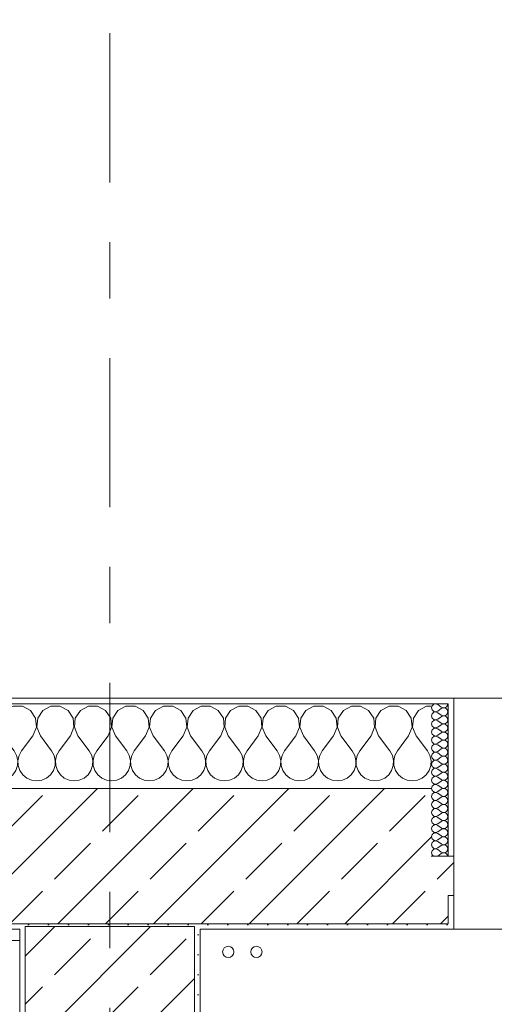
# Model space of a CAD drawing. Header units: metres. Extents: x -3.6 to 84.5, y -11 to 16.8.
# Tile 116 of 124: x 29.2 to 30, y 13.3 to 15.1. Entities that reach past the tile are written whole.
import ezdxf

# ---------------------------------------------------------------- set-up
doc = ezdxf.new("R2010")
doc.units = ezdxf.units.M
doc.header["$MEASUREMENT"] = 0
doc.linetypes.add('Strichlinie doppelt', pattern=[0.546806, 0.264583, -0.105833, 0.070556, -0.105833])
for name, color, linetype in [('451 - Universal.Achsen Raster', 7, 'Continuous'), ('604 - Struktur.Wand Aussen', 7, 'Continuous'), ('607 - Struktur.Stütze', 7, 'Continuous'), ('801 - HKLSE.Heizung_ Klima_ Lüftung', 7, 'Continuous'), ('Neubau_605 - Struktur.Wand Innen', 7, 'Continuous')]:
    doc.layers.add(name, color=color, linetype=linetype)
pattern_1 = [(45, (0, 0), (-0.0848528, 0.0848528), []), (45, (-0.04243, 0.04243), (-0.0848528, 0.0848528), [0.09, -0.03])]
pattern_2 = [(45, (0, 0), (-0.01767767, 0.01767767), [0, -0.025])]
pattern_3 = [(0, (0, 0), (0, 0.08660254), [0, -0.05]), (0, (0.025, 0.0433), (0, 0.08660254), [0, -0.05])]

# ---------------------------------------------------------------- blocks, each defined once
blk = doc.blocks.new('*X24')
at = {"layer": '604 - Struktur.Wand Aussen', "color": 7, "linetype": 'Continuous', "lineweight": 5}
for p, q in [((28.7891, 13.833), (28.78, 13.8379)), ((28.7981, 13.8195), (28.7891, 13.833)), ((28.8109, 13.833), (28.8019, 13.8195)), ((28.8252, 13.8407), (28.8109, 13.833)), ((28.8415, 13.8407), (28.8252, 13.8407)), ((28.8558, 13.833), (28.8415, 13.8407)), ((28.8648, 13.8195), (28.8558, 13.833)), ((28.8776, 13.833), (28.8686, 13.8195)), ((28.8919, 13.8407), (28.8776, 13.833)), ((28.9081, 13.8407), (28.8919, 13.8407)), ((28.9224, 13.833), (28.9081, 13.8407)), ((28.9314, 13.8195), (28.9224, 13.833)), ((28.9442, 13.833), (28.9352, 13.8195)), ((28.9585, 13.8407), (28.9442, 13.833)), ((28.9748, 13.8407), (28.9585, 13.8407)), ((28.9891, 13.833), (28.9748, 13.8407)), ((28.9981, 13.8195), (28.9891, 13.833)), ((29.0109, 13.833), (29.0019, 13.8195)), ((29.0252, 13.8407), (29.0109, 13.833)), ((29.0415, 13.8407), (29.0252, 13.8407)), ((29.0558, 13.833), (29.0415, 13.8407)), ((29.0648, 13.8195), (29.0558, 13.833)), ((29.0776, 13.833), (29.0686, 13.8195)), ((29.0919, 13.8407), (29.0776, 13.833)), ((29.1081, 13.8407), (29.0919, 13.8407)), ((29.1224, 13.833), (29.1081, 13.8407)), ((29.1314, 13.8195), (29.1224, 13.833)), ((29.1442, 13.833), (29.1352, 13.8195)), ((29.1585, 13.8407), (29.1442, 13.833)), ((29.1748, 13.8407), (29.1585, 13.8407)), ((29.1891, 13.833), (29.1748, 13.8407)), ((29.1981, 13.8195), (29.1891, 13.833)), ((29.2109, 13.833), (29.2019, 13.8195)), ((29.2252, 13.8407), (29.2109, 13.833)), ((29.2415, 13.8407), (29.2252, 13.8407)), ((29.2558, 13.833), (29.2415, 13.8407)), ((29.2648, 13.8195), (29.2558, 13.833)), ((29.2776, 13.833), (29.2686, 13.8195)), ((29.2919, 13.8407), (29.2776, 13.833)), ((29.3081, 13.8407), (29.2919, 13.8407)), ((29.3224, 13.833), (29.3081, 13.8407)), ((29.3314, 13.8195), (29.3224, 13.833)), ((29.3442, 13.833), (29.3352, 13.8195)), ((29.3585, 13.8407), (29.3442, 13.833)), ((29.3748, 13.8407), (29.3585, 13.8407)), ((29.3891, 13.833), (29.3748, 13.8407)), ((29.3981, 13.8195), (29.3891, 13.833)), ((29.4109, 13.833), (29.4019, 13.8195)), ((29.4252, 13.8407), (29.4109, 13.833)), ((29.4415, 13.8407), (29.4252, 13.8407)), ((29.4558, 13.833), (29.4415, 13.8407)), ((29.4648, 13.8195), (29.4558, 13.833)), ((29.4776, 13.833), (29.4686, 13.8195)), ((29.4919, 13.8407), (29.4776, 13.833)), ((29.5081, 13.8407), (29.4919, 13.8407)), ((29.5224, 13.833), (29.5081, 13.8407)), ((29.5314, 13.8195), (29.5224, 13.833)), ((29.5442, 13.833), (29.5352, 13.8195)), ((29.5585, 13.8407), (29.5442, 13.833)), ((29.5748, 13.8407), (29.5585, 13.8407)), ((29.5891, 13.833), (29.5748, 13.8407)), ((29.5981, 13.8195), (29.5891, 13.833)), ((29.6109, 13.833), (29.6019, 13.8195)), ((29.6252, 13.8407), (29.6109, 13.833)), ((29.6415, 13.8407), (29.6252, 13.8407)), ((29.6558, 13.833), (29.6415, 13.8407)), ((29.6648, 13.8195), (29.6558, 13.833)), ((29.6776, 13.833), (29.6686, 13.8195)), ((29.6919, 13.8407), (29.6776, 13.833)), ((29.7081, 13.8407), (29.6919, 13.8407)), ((29.7224, 13.833), (29.7081, 13.8407)), ((29.7314, 13.8195), (29.7224, 13.833)), ((29.7442, 13.833), (29.7352, 13.8195)), ((29.7585, 13.8407), (29.7442, 13.833)), ((29.7748, 13.8407), (29.7585, 13.8407)), ((29.7891, 13.833), (29.7748, 13.8407)), ((29.7981, 13.8195), (29.7891, 13.833)), ((29.8109, 13.833), (29.8019, 13.8195)), ((29.8252, 13.8407), (29.8109, 13.833)), ((29.8415, 13.8407), (29.8252, 13.8407)), ((29.8558, 13.833), (29.8415, 13.8407)), ((29.8648, 13.8195), (29.8558, 13.833)), ((29.8776, 13.833), (29.8686, 13.8195)), ((29.8919, 13.8407), (29.8776, 13.833)), ((29.9, 13.8407), (29.8919, 13.8407)), ((28.7996, 13.8033), (28.7981, 13.8195)), ((28.8019, 13.8195), (28.8004, 13.8033)), ((28.8663, 13.8033), (28.8648, 13.8195)), ((28.8686, 13.8195), (28.867, 13.8033)), ((28.933, 13.8033), (28.9314, 13.8195)), ((28.9352, 13.8195), (28.9337, 13.8033)), ((28.9996, 13.8033), (28.9981, 13.8195)), ((29.0019, 13.8195), (29.0004, 13.8033)), ((29.0663, 13.8033), (29.0648, 13.8195)), ((29.0686, 13.8195), (29.067, 13.8033)), ((29.133, 13.8033), (29.1314, 13.8195)), ((29.1352, 13.8195), (29.1337, 13.8033)), ((29.1996, 13.8033), (29.1981, 13.8195)), ((29.2019, 13.8195), (29.2004, 13.8033)), ((29.2663, 13.8033), (29.2648, 13.8195)), ((29.2686, 13.8195), (29.267, 13.8033)), ((29.333, 13.8033), (29.3314, 13.8195)), ((29.3352, 13.8195), (29.3337, 13.8033)), ((29.3996, 13.8033), (29.3981, 13.8195)), ((29.4019, 13.8195), (29.4004, 13.8033)), ((29.4663, 13.8033), (29.4648, 13.8195)), ((29.4686, 13.8195), (29.467, 13.8033)), ((29.533, 13.8033), (29.5314, 13.8195)), ((29.5352, 13.8195), (29.5337, 13.8033)), ((29.5996, 13.8033), (29.5981, 13.8195)), ((29.6019, 13.8195), (29.6004, 13.8033)), ((29.6663, 13.8033), (29.6648, 13.8195)), ((29.6686, 13.8195), (29.667, 13.8033)), ((29.733, 13.8033), (29.7314, 13.8195)), ((29.7352, 13.8195), (29.7337, 13.8033)), ((29.7996, 13.8033), (29.7981, 13.8195)), ((29.8019, 13.8195), (29.8004, 13.8033)), ((29.8663, 13.8033), (29.8648, 13.8195)), ((29.8686, 13.8195), (29.867, 13.8033)), ((28.7933, 13.7883), (28.7996, 13.8033)), ((28.8004, 13.8033), (28.8067, 13.7883)), ((28.86, 13.7883), (28.8663, 13.8033)), ((28.867, 13.8033), (28.8733, 13.7883)), ((28.9267, 13.7883), (28.933, 13.8033)), ((28.9337, 13.8033), (28.94, 13.7883)), ((28.9933, 13.7883), (28.9996, 13.8033)), ((29.0004, 13.8033), (29.0067, 13.7883)), ((29.06, 13.7883), (29.0663, 13.8033)), ((29.067, 13.8033), (29.0733, 13.7883)), ((29.1267, 13.7883), (29.133, 13.8033)), ((29.1337, 13.8033), (29.14, 13.7883)), ((29.1933, 13.7883), (29.1996, 13.8033)), ((29.2004, 13.8033), (29.2067, 13.7883)), ((29.26, 13.7883), (29.2663, 13.8033)), ((29.267, 13.8033), (29.2733, 13.7883)), ((29.3267, 13.7883), (29.333, 13.8033)), ((29.3337, 13.8033), (29.34, 13.7883)), ((29.3933, 13.7883), (29.3996, 13.8033)), ((29.4004, 13.8033), (29.4067, 13.7883)), ((29.46, 13.7883), (29.4663, 13.8033)), ((29.467, 13.8033), (29.4733, 13.7883)), ((29.5267, 13.7883), (29.533, 13.8033)), ((29.5337, 13.8033), (29.54, 13.7883)), ((29.5933, 13.7883), (29.5996, 13.8033)), ((29.6004, 13.8033), (29.6067, 13.7883)), ((29.66, 13.7883), (29.6663, 13.8033)), ((29.667, 13.8033), (29.6733, 13.7883)), ((29.7267, 13.7883), (29.733, 13.8033)), ((29.7337, 13.8033), (29.74, 13.7883)), ((29.7933, 13.7883), (29.7996, 13.8033)), ((29.8004, 13.8033), (29.8067, 13.7883)), ((29.86, 13.7883), (29.8663, 13.8033)), ((29.867, 13.8033), (29.8733, 13.7883)), ((28.7933, 13.7883), (28.78, 13.7706)), ((28.8067, 13.7883), (28.8267, 13.7617)), ((28.86, 13.7883), (28.84, 13.7617)), ((28.8733, 13.7883), (28.8933, 13.7617)), ((28.9267, 13.7883), (28.9067, 13.7617)), ((28.94, 13.7883), (28.96, 13.7617)), ((28.9933, 13.7883), (28.9733, 13.7617)), ((29.0067, 13.7883), (29.0267, 13.7617)), ((29.06, 13.7883), (29.04, 13.7617)), ((29.0733, 13.7883), (29.0933, 13.7617)), ((29.1267, 13.7883), (29.1067, 13.7617)), ((29.14, 13.7883), (29.16, 13.7617)), ((29.1933, 13.7883), (29.1733, 13.7617)), ((29.2067, 13.7883), (29.2267, 13.7617)), ((29.26, 13.7883), (29.24, 13.7617)), ((29.2733, 13.7883), (29.2933, 13.7617)), ((29.3267, 13.7883), (29.3067, 13.7617)), ((29.34, 13.7883), (29.36, 13.7617)), ((29.3933, 13.7883), (29.3733, 13.7617)), ((29.4067, 13.7883), (29.4267, 13.7617)), ((29.46, 13.7883), (29.44, 13.7617)), ((29.4733, 13.7883), (29.4933, 13.7617)), ((29.5267, 13.7883), (29.5067, 13.7617)), ((29.54, 13.7883), (29.56, 13.7617)), ((29.5933, 13.7883), (29.5733, 13.7617)), ((29.6067, 13.7883), (29.6267, 13.7617)), ((29.66, 13.7883), (29.64, 13.7617)), ((29.6733, 13.7883), (29.6933, 13.7617)), ((29.7267, 13.7883), (29.7067, 13.7617)), ((29.74, 13.7883), (29.76, 13.7617)), ((29.7933, 13.7883), (29.7733, 13.7617)), ((29.8067, 13.7883), (29.8267, 13.7617)), ((29.86, 13.7883), (29.84, 13.7617)), ((29.8733, 13.7883), (29.8933, 13.7617)), ((28.8311, 13.7536), (28.8267, 13.7617)), ((28.8332, 13.7447), (28.8311, 13.7536)), ((28.8355, 13.7536), (28.8335, 13.7447)), ((28.84, 13.7617), (28.8355, 13.7536)), ((28.8978, 13.7536), (28.8933, 13.7617)), ((28.8999, 13.7447), (28.8978, 13.7536)), ((28.9022, 13.7536), (28.9001, 13.7447)), ((28.9067, 13.7617), (28.9022, 13.7536)), ((28.9645, 13.7536), (28.96, 13.7617)), ((28.9665, 13.7447), (28.9645, 13.7536)), ((28.9689, 13.7536), (28.9668, 13.7447)), ((28.9733, 13.7617), (28.9689, 13.7536)), ((29.0311, 13.7536), (29.0267, 13.7617)), ((29.0332, 13.7447), (29.0311, 13.7536)), ((29.0355, 13.7536), (29.0335, 13.7447)), ((29.04, 13.7617), (29.0355, 13.7536)), ((29.0978, 13.7536), (29.0933, 13.7617)), ((29.0999, 13.7447), (29.0978, 13.7536)), ((29.1022, 13.7536), (29.1001, 13.7447)), ((29.1067, 13.7617), (29.1022, 13.7536)), ((29.1645, 13.7536), (29.16, 13.7617)), ((29.1665, 13.7447), (29.1645, 13.7536)), ((29.1689, 13.7536), (29.1668, 13.7447)), ((29.1733, 13.7617), (29.1689, 13.7536)), ((29.2311, 13.7536), (29.2267, 13.7617)), ((29.2332, 13.7447), (29.2311, 13.7536)), ((29.2355, 13.7536), (29.2335, 13.7447)), ((29.24, 13.7617), (29.2355, 13.7536)), ((29.2978, 13.7536), (29.2933, 13.7617)), ((29.2999, 13.7447), (29.2978, 13.7536)), ((29.3022, 13.7536), (29.3001, 13.7447)), ((29.3067, 13.7617), (29.3022, 13.7536)), ((29.3645, 13.7536), (29.36, 13.7617)), ((29.3665, 13.7447), (29.3645, 13.7536)), ((29.3689, 13.7536), (29.3668, 13.7447)), ((29.3733, 13.7617), (29.3689, 13.7536)), ((29.4311, 13.7536), (29.4267, 13.7617)), ((29.4332, 13.7447), (29.4311, 13.7536)), ((29.4355, 13.7536), (29.4335, 13.7447)), ((29.44, 13.7617), (29.4355, 13.7536)), ((29.4978, 13.7536), (29.4933, 13.7617)), ((29.4999, 13.7447), (29.4978, 13.7536)), ((29.5022, 13.7536), (29.5001, 13.7447)), ((29.5067, 13.7617), (29.5022, 13.7536)), ((29.5645, 13.7536), (29.56, 13.7617)), ((29.5665, 13.7447), (29.5645, 13.7536)), ((29.5689, 13.7536), (29.5668, 13.7447)), ((29.5733, 13.7617), (29.5689, 13.7536)), ((29.6311, 13.7536), (29.6267, 13.7617)), ((29.6332, 13.7447), (29.6311, 13.7536)), ((29.6355, 13.7536), (29.6335, 13.7447)), ((29.64, 13.7617), (29.6355, 13.7536)), ((29.6978, 13.7536), (29.6933, 13.7617)), ((29.6999, 13.7447), (29.6978, 13.7536)), ((29.7022, 13.7536), (29.7001, 13.7447)), ((29.7067, 13.7617), (29.7022, 13.7536)), ((29.7645, 13.7536), (29.76, 13.7617)), ((29.7665, 13.7447), (29.7645, 13.7536)), ((29.7689, 13.7536), (29.7668, 13.7447)), ((29.7733, 13.7617), (29.7689, 13.7536)), ((29.8311, 13.7536), (29.8267, 13.7617)), ((29.8332, 13.7447), (29.8311, 13.7536)), ((29.8355, 13.7536), (29.8335, 13.7447)), ((29.84, 13.7617), (29.8355, 13.7536)), ((29.8978, 13.7536), (29.8933, 13.7617)), ((29.8999, 13.7447), (29.8978, 13.7536)), ((28.8298, 13.7268), (28.8328, 13.7355)), ((28.8328, 13.7355), (28.8332, 13.7447)), ((28.8335, 13.7447), (28.8339, 13.7355)), ((28.8339, 13.7355), (28.8369, 13.7268)), ((28.8965, 13.7268), (28.8994, 13.7355)), ((28.8994, 13.7355), (28.8999, 13.7447)), ((28.9001, 13.7447), (28.9006, 13.7355)), ((28.9006, 13.7355), (28.9035, 13.7268)), ((28.9631, 13.7268), (28.9661, 13.7355)), ((28.9661, 13.7355), (28.9665, 13.7447)), ((28.9668, 13.7447), (28.9672, 13.7355)), ((28.9672, 13.7355), (28.9702, 13.7268)), ((29.0298, 13.7268), (29.0328, 13.7355)), ((29.0328, 13.7355), (29.0332, 13.7447)), ((29.0335, 13.7447), (29.0339, 13.7355)), ((29.0339, 13.7355), (29.0369, 13.7268)), ((29.0965, 13.7268), (29.0994, 13.7355)), ((29.0994, 13.7355), (29.0999, 13.7447)), ((29.1001, 13.7447), (29.1006, 13.7355)), ((29.1006, 13.7355), (29.1035, 13.7268)), ((29.1631, 13.7268), (29.1661, 13.7355)), ((29.1661, 13.7355), (29.1665, 13.7447)), ((29.1668, 13.7447), (29.1672, 13.7355)), ((29.1672, 13.7355), (29.1702, 13.7268)), ((29.2298, 13.7268), (29.2328, 13.7355)), ((29.2328, 13.7355), (29.2332, 13.7447)), ((29.2335, 13.7447), (29.2339, 13.7355)), ((29.2339, 13.7355), (29.2369, 13.7268)), ((29.2965, 13.7268), (29.2994, 13.7355)), ((29.2994, 13.7355), (29.2999, 13.7447)), ((29.3001, 13.7447), (29.3006, 13.7355)), ((29.3006, 13.7355), (29.3035, 13.7268)), ((29.3631, 13.7268), (29.3661, 13.7355)), ((29.3661, 13.7355), (29.3665, 13.7447)), ((29.3668, 13.7447), (29.3672, 13.7355)), ((29.3672, 13.7355), (29.3702, 13.7268)), ((29.4298, 13.7268), (29.4328, 13.7355)), ((29.4328, 13.7355), (29.4332, 13.7447)), ((29.4335, 13.7447), (29.4339, 13.7355)), ((29.4339, 13.7355), (29.4369, 13.7268)), ((29.4965, 13.7268), (29.4994, 13.7355)), ((29.4994, 13.7355), (29.4999, 13.7447)), ((29.5001, 13.7447), (29.5006, 13.7355)), ((29.5006, 13.7355), (29.5035, 13.7268)), ((29.5631, 13.7268), (29.5661, 13.7355)), ((29.5661, 13.7355), (29.5665, 13.7447)), ((29.5668, 13.7447), (29.5672, 13.7355)), ((29.5672, 13.7355), (29.5702, 13.7268)), ((29.6298, 13.7268), (29.6328, 13.7355)), ((29.6328, 13.7355), (29.6332, 13.7447)), ((29.6335, 13.7447), (29.6339, 13.7355)), ((29.6339, 13.7355), (29.6369, 13.7268)), ((29.6965, 13.7268), (29.6994, 13.7355)), ((29.6994, 13.7355), (29.6999, 13.7447)), ((29.7001, 13.7447), (29.7006, 13.7355)), ((29.7006, 13.7355), (29.7035, 13.7268)), ((29.7631, 13.7268), (29.7661, 13.7355)), ((29.7661, 13.7355), (29.7665, 13.7447)), ((29.7668, 13.7447), (29.7672, 13.7355)), ((29.7672, 13.7355), (29.7702, 13.7268)), ((29.8298, 13.7268), (29.8328, 13.7355)), ((29.8328, 13.7355), (29.8332, 13.7447)), ((29.8335, 13.7447), (29.8339, 13.7355)), ((29.8339, 13.7355), (29.8369, 13.7268)), ((29.8965, 13.7268), (29.8994, 13.7355)), ((29.8994, 13.7355), (29.8999, 13.7447)), ((28.78, 13.7154), (28.7825, 13.7133)), ((28.7825, 13.7133), (28.7909, 13.7096)), ((28.8091, 13.7096), (28.8175, 13.7133)), ((28.8175, 13.7133), (28.8246, 13.7192)), ((28.8246, 13.7192), (28.8298, 13.7268)), ((28.8369, 13.7268), (28.8421, 13.7192)), ((28.8421, 13.7192), (28.8491, 13.7133)), ((28.8491, 13.7133), (28.8576, 13.7096)), ((28.8758, 13.7096), (28.8842, 13.7133)), ((28.8842, 13.7133), (28.8913, 13.7192)), ((28.8913, 13.7192), (28.8965, 13.7268)), ((28.9035, 13.7268), (28.9087, 13.7192)), ((28.9087, 13.7192), (28.9158, 13.7133)), ((28.9158, 13.7133), (28.9242, 13.7096)), ((28.9424, 13.7096), (28.9509, 13.7133)), ((28.9509, 13.7133), (28.9579, 13.7192)), ((28.9579, 13.7192), (28.9631, 13.7268)), ((28.9702, 13.7268), (28.9754, 13.7192)), ((28.9754, 13.7192), (28.9825, 13.7133)), ((28.9825, 13.7133), (28.9909, 13.7096)), ((29.0091, 13.7096), (29.0175, 13.7133)), ((29.0175, 13.7133), (29.0246, 13.7192)), ((29.0246, 13.7192), (29.0298, 13.7268)), ((29.0369, 13.7268), (29.0421, 13.7192)), ((29.0421, 13.7192), (29.0491, 13.7133)), ((29.0491, 13.7133), (29.0576, 13.7096)), ((29.0758, 13.7096), (29.0842, 13.7133)), ((29.0842, 13.7133), (29.0913, 13.7192)), ((29.0913, 13.7192), (29.0965, 13.7268)), ((29.1035, 13.7268), (29.1087, 13.7192)), ((29.1087, 13.7192), (29.1158, 13.7133)), ((29.1158, 13.7133), (29.1242, 13.7096)), ((29.1424, 13.7096), (29.1509, 13.7133)), ((29.1509, 13.7133), (29.1579, 13.7192)), ((29.1579, 13.7192), (29.1631, 13.7268)), ((29.1702, 13.7268), (29.1754, 13.7192)), ((29.1754, 13.7192), (29.1825, 13.7133)), ((29.1825, 13.7133), (29.1909, 13.7096)), ((29.2091, 13.7096), (29.2175, 13.7133)), ((29.2175, 13.7133), (29.2246, 13.7192)), ((29.2246, 13.7192), (29.2298, 13.7268)), ((29.2369, 13.7268), (29.2421, 13.7192)), ((29.2421, 13.7192), (29.2491, 13.7133)), ((29.2491, 13.7133), (29.2576, 13.7096)), ((29.2758, 13.7096), (29.2842, 13.7133)), ((29.2842, 13.7133), (29.2913, 13.7192)), ((29.2913, 13.7192), (29.2965, 13.7268)), ((29.3035, 13.7268), (29.3087, 13.7192)), ((29.3087, 13.7192), (29.3158, 13.7133)), ((29.3158, 13.7133), (29.3242, 13.7096)), ((29.3424, 13.7096), (29.3509, 13.7133)), ((29.3509, 13.7133), (29.3579, 13.7192)), ((29.3579, 13.7192), (29.3631, 13.7268)), ((29.3702, 13.7268), (29.3754, 13.7192)), ((29.3754, 13.7192), (29.3825, 13.7133)), ((29.3825, 13.7133), (29.3909, 13.7096)), ((29.4091, 13.7096), (29.4175, 13.7133)), ((29.4175, 13.7133), (29.4246, 13.7192)), ((29.4246, 13.7192), (29.4298, 13.7268)), ((29.4369, 13.7268), (29.4421, 13.7192)), ((29.4421, 13.7192), (29.4491, 13.7133)), ((29.4491, 13.7133), (29.4576, 13.7096)), ((29.4758, 13.7096), (29.4842, 13.7133)), ((29.4842, 13.7133), (29.4913, 13.7192)), ((29.4913, 13.7192), (29.4965, 13.7268)), ((29.5035, 13.7268), (29.5087, 13.7192)), ((29.5087, 13.7192), (29.5158, 13.7133)), ((29.5158, 13.7133), (29.5242, 13.7096)), ((29.5424, 13.7096), (29.5509, 13.7133)), ((29.5509, 13.7133), (29.5579, 13.7192)), ((29.5579, 13.7192), (29.5631, 13.7268)), ((29.5702, 13.7268), (29.5754, 13.7192)), ((29.5754, 13.7192), (29.5825, 13.7133)), ((29.5825, 13.7133), (29.5909, 13.7096)), ((29.6091, 13.7096), (29.6175, 13.7133)), ((29.6175, 13.7133), (29.6246, 13.7192)), ((29.6246, 13.7192), (29.6298, 13.7268)), ((29.6369, 13.7268), (29.6421, 13.7192)), ((29.6421, 13.7192), (29.6491, 13.7133)), ((29.6491, 13.7133), (29.6576, 13.7096)), ((29.6758, 13.7096), (29.6842, 13.7133)), ((29.6842, 13.7133), (29.6913, 13.7192)), ((29.6913, 13.7192), (29.6965, 13.7268)), ((29.7035, 13.7268), (29.7087, 13.7192)), ((29.7087, 13.7192), (29.7158, 13.7133)), ((29.7158, 13.7133), (29.7242, 13.7096)), ((29.7424, 13.7096), (29.7509, 13.7133)), ((29.7509, 13.7133), (29.7579, 13.7192)), ((29.7579, 13.7192), (29.7631, 13.7268)), ((29.7702, 13.7268), (29.7754, 13.7192)), ((29.7754, 13.7192), (29.7825, 13.7133)), ((29.7825, 13.7133), (29.7909, 13.7096)), ((29.8091, 13.7096), (29.8175, 13.7133)), ((29.8175, 13.7133), (29.8246, 13.7192)), ((29.8246, 13.7192), (29.8298, 13.7268)), ((29.8369, 13.7268), (29.8421, 13.7192)), ((29.8421, 13.7192), (29.8491, 13.7133)), ((29.8491, 13.7133), (29.8576, 13.7096)), ((29.8758, 13.7096), (29.8842, 13.7133)), ((29.8842, 13.7133), (29.8913, 13.7192)), ((29.8913, 13.7192), (29.8965, 13.7268)), ((28.7909, 13.7096), (28.8, 13.7083)), ((28.8, 13.7083), (28.8091, 13.7096)), ((28.8576, 13.7096), (28.8667, 13.7083)), ((28.8667, 13.7083), (28.8758, 13.7096)), ((28.9242, 13.7096), (28.9333, 13.7083)), ((28.9333, 13.7083), (28.9424, 13.7096)), ((28.9909, 13.7096), (29, 13.7083)), ((29, 13.7083), (29.0091, 13.7096)), ((29.0576, 13.7096), (29.0667, 13.7083)), ((29.0667, 13.7083), (29.0758, 13.7096)), ((29.1242, 13.7096), (29.1333, 13.7083)), ((29.1333, 13.7083), (29.1424, 13.7096)), ((29.1909, 13.7096), (29.2, 13.7083)), ((29.2, 13.7083), (29.2091, 13.7096)), ((29.2576, 13.7096), (29.2667, 13.7083)), ((29.2667, 13.7083), (29.2758, 13.7096)), ((29.3242, 13.7096), (29.3333, 13.7083)), ((29.3333, 13.7083), (29.3424, 13.7096)), ((29.3909, 13.7096), (29.4, 13.7083)), ((29.4, 13.7083), (29.4091, 13.7096)), ((29.4576, 13.7096), (29.4667, 13.7083)), ((29.4667, 13.7083), (29.4758, 13.7096)), ((29.5242, 13.7096), (29.5333, 13.7083)), ((29.5333, 13.7083), (29.5424, 13.7096)), ((29.5909, 13.7096), (29.6, 13.7083)), ((29.6, 13.7083), (29.6091, 13.7096)), ((29.6576, 13.7096), (29.6667, 13.7083)), ((29.6667, 13.7083), (29.6758, 13.7096)), ((29.7242, 13.7096), (29.7333, 13.7083)), ((29.7333, 13.7083), (29.7424, 13.7096)), ((29.7909, 13.7096), (29.8, 13.7083)), ((29.8, 13.7083), (29.8091, 13.7096)), ((29.8576, 13.7096), (29.8667, 13.7083)), ((29.8667, 13.7083), (29.8758, 13.7096))]:
    blk.add_line(p, q, dxfattribs=at)
blk = doc.blocks.new('*X50')
at = {"layer": '604 - Struktur.Wand Aussen', "color": 7, "linetype": 'Continuous', "lineweight": 5}
for p, q in [((29.9018, 13.8416), (29.9007, 13.8379)), ((29.9007, 13.8379), (29.9018, 13.8341)), ((29.9047, 13.8442), (29.9018, 13.8416)), ((29.9018, 13.8341), (29.9047, 13.8315)), ((29.9085, 13.845), (29.9047, 13.8442)), ((29.9121, 13.8436), (29.9085, 13.845)), ((29.9121, 13.8436), (29.9179, 13.8393)), ((29.9121, 13.8321), (29.9179, 13.8364)), ((29.9179, 13.8393), (29.9196, 13.8383)), ((29.9196, 13.8374), (29.9179, 13.8364)), ((29.9196, 13.8383), (29.9215, 13.8379)), ((29.9215, 13.8378), (29.9196, 13.8374)), ((29.9215, 13.8379), (29.9235, 13.838)), ((29.9235, 13.8377), (29.9215, 13.8378)), ((29.9235, 13.838), (29.9253, 13.8386)), ((29.9253, 13.8371), (29.9235, 13.8377)), ((29.9253, 13.8386), (29.927, 13.8397)), ((29.927, 13.836), (29.9253, 13.8371)), ((29.927, 13.8397), (29.9282, 13.8412)), ((29.9282, 13.8345), (29.927, 13.836)), ((29.9282, 13.8412), (29.929, 13.843)), ((29.929, 13.8327), (29.9282, 13.8345)), ((29.929, 13.843), (29.9293, 13.845)), ((29.9293, 13.8307), (29.929, 13.8327)), ((29.9018, 13.8273), (29.9007, 13.8236)), ((29.9007, 13.8236), (29.9018, 13.8198)), ((29.9047, 13.83), (29.9018, 13.8273)), ((29.9018, 13.8198), (29.9047, 13.8172)), ((29.9047, 13.8157), (29.9018, 13.813)), ((29.9047, 13.8315), (29.9085, 13.8307)), ((29.9085, 13.8307), (29.9047, 13.83)), ((29.9047, 13.8172), (29.9085, 13.8165)), ((29.9085, 13.8164), (29.9047, 13.8157)), ((29.9085, 13.8307), (29.9121, 13.8321)), ((29.9121, 13.8293), (29.9085, 13.8307)), ((29.9085, 13.8165), (29.9121, 13.8179)), ((29.9121, 13.815), (29.9085, 13.8164)), ((29.9121, 13.8293), (29.9179, 13.825)), ((29.9121, 13.8179), (29.9179, 13.8221)), ((29.9121, 13.815), (29.9179, 13.8107)), ((29.9179, 13.825), (29.9196, 13.824)), ((29.9196, 13.8231), (29.9179, 13.8221)), ((29.9196, 13.824), (29.9215, 13.8236)), ((29.9215, 13.8235), (29.9196, 13.8231)), ((29.9215, 13.8236), (29.9235, 13.8237)), ((29.9235, 13.8234), (29.9215, 13.8235)), ((29.9235, 13.8237), (29.9253, 13.8243)), ((29.9253, 13.8228), (29.9235, 13.8234)), ((29.9253, 13.8243), (29.927, 13.8254)), ((29.927, 13.8217), (29.9253, 13.8228)), ((29.927, 13.8254), (29.9282, 13.827)), ((29.9282, 13.8202), (29.927, 13.8217)), ((29.9282, 13.827), (29.929, 13.8288)), ((29.929, 13.8184), (29.9282, 13.8202)), ((29.929, 13.8288), (29.9293, 13.8307)), ((29.9293, 13.8164), (29.929, 13.8184)), ((29.929, 13.8145), (29.9293, 13.8164)), ((29.9018, 13.813), (29.9007, 13.8093)), ((29.9007, 13.8093), (29.9018, 13.8055)), ((29.9018, 13.7988), (29.9007, 13.795)), ((29.9018, 13.8055), (29.9047, 13.8029)), ((29.9047, 13.8014), (29.9018, 13.7988)), ((29.9047, 13.8029), (29.9085, 13.8022)), ((29.9085, 13.8021), (29.9047, 13.8014)), ((29.9085, 13.8022), (29.9121, 13.8036)), ((29.9121, 13.8007), (29.9085, 13.8021)), ((29.9121, 13.8036), (29.9179, 13.8079)), ((29.9121, 13.8007), (29.9179, 13.7964)), ((29.9179, 13.8107), (29.9196, 13.8098)), ((29.9196, 13.8088), (29.9179, 13.8079)), ((29.9196, 13.8098), (29.9215, 13.8093)), ((29.9215, 13.8093), (29.9196, 13.8088)), ((29.9215, 13.8093), (29.9235, 13.8094)), ((29.9235, 13.8092), (29.9215, 13.8093)), ((29.9235, 13.8094), (29.9253, 13.81)), ((29.9253, 13.8085), (29.9235, 13.8092)), ((29.9253, 13.81), (29.927, 13.8112)), ((29.927, 13.8074), (29.9253, 13.8085)), ((29.927, 13.8112), (29.9282, 13.8127)), ((29.9282, 13.8059), (29.927, 13.8074)), ((29.927, 13.7969), (29.9282, 13.7984)), ((29.9282, 13.8127), (29.929, 13.8145)), ((29.929, 13.8041), (29.9282, 13.8059)), ((29.9282, 13.7984), (29.929, 13.8002)), ((29.9293, 13.8021), (29.929, 13.8041)), ((29.929, 13.8002), (29.9293, 13.8021)), ((29.9007, 13.795), (29.9018, 13.7912)), ((29.9018, 13.7845), (29.9007, 13.7807)), ((29.9007, 13.7807), (29.9018, 13.777)), ((29.9018, 13.7912), (29.9047, 13.7886)), ((29.9047, 13.7871), (29.9018, 13.7845)), ((29.9047, 13.7886), (29.9085, 13.7879)), ((29.9085, 13.7878), (29.9047, 13.7871)), ((29.9085, 13.7879), (29.9121, 13.7893)), ((29.9121, 13.7864), (29.9085, 13.7878)), ((29.9121, 13.7893), (29.9179, 13.7936)), ((29.9121, 13.7864), (29.9179, 13.7821)), ((29.9179, 13.7964), (29.9196, 13.7955)), ((29.9196, 13.7945), (29.9179, 13.7936)), ((29.9179, 13.7821), (29.9196, 13.7812)), ((29.9196, 13.7802), (29.9179, 13.7793)), ((29.9196, 13.7955), (29.9215, 13.795)), ((29.9215, 13.795), (29.9196, 13.7945)), ((29.9196, 13.7812), (29.9215, 13.7807)), ((29.9215, 13.7807), (29.9196, 13.7802)), ((29.9215, 13.795), (29.9235, 13.7951)), ((29.9235, 13.7949), (29.9215, 13.795)), ((29.9215, 13.7807), (29.9235, 13.7808)), ((29.9235, 13.7806), (29.9215, 13.7807)), ((29.9235, 13.7951), (29.9253, 13.7958)), ((29.9253, 13.7942), (29.9235, 13.7949)), ((29.9235, 13.7808), (29.9253, 13.7815)), ((29.9253, 13.78), (29.9235, 13.7806)), ((29.9253, 13.7958), (29.927, 13.7969)), ((29.927, 13.7931), (29.9253, 13.7942)), ((29.9253, 13.7815), (29.927, 13.7826)), ((29.927, 13.7788), (29.9253, 13.78)), ((29.9282, 13.7916), (29.927, 13.7931)), ((29.927, 13.7826), (29.9282, 13.7841)), ((29.929, 13.7898), (29.9282, 13.7916)), ((29.9282, 13.7841), (29.929, 13.7859)), ((29.9293, 13.7879), (29.929, 13.7898)), ((29.929, 13.7859), (29.9293, 13.7879)), ((29.9018, 13.7702), (29.9007, 13.7664)), ((29.9007, 13.7664), (29.9018, 13.7627)), ((29.9018, 13.777), (29.9047, 13.7743)), ((29.9047, 13.7728), (29.9018, 13.7702)), ((29.9018, 13.7627), (29.9047, 13.76)), ((29.9047, 13.7743), (29.9085, 13.7736)), ((29.9085, 13.7735), (29.9047, 13.7728)), ((29.9085, 13.7736), (29.9121, 13.775)), ((29.9121, 13.7721), (29.9085, 13.7735)), ((29.9121, 13.775), (29.9179, 13.7793)), ((29.9121, 13.7721), (29.9179, 13.7679)), ((29.9121, 13.7607), (29.9179, 13.765)), ((29.9179, 13.7679), (29.9196, 13.7669)), ((29.9196, 13.766), (29.9179, 13.765)), ((29.9196, 13.7669), (29.9215, 13.7665)), ((29.9215, 13.7664), (29.9196, 13.766)), ((29.9215, 13.7665), (29.9235, 13.7666)), ((29.9235, 13.7663), (29.9215, 13.7664)), ((29.9235, 13.7666), (29.9253, 13.7672)), ((29.9253, 13.7657), (29.9235, 13.7663)), ((29.9253, 13.7672), (29.927, 13.7683)), ((29.927, 13.7646), (29.9253, 13.7657)), ((29.9282, 13.7773), (29.927, 13.7788)), ((29.927, 13.7683), (29.9282, 13.7698)), ((29.9282, 13.763), (29.927, 13.7646)), ((29.929, 13.7755), (29.9282, 13.7773)), ((29.9282, 13.7698), (29.929, 13.7716)), ((29.929, 13.7612), (29.9282, 13.763)), ((29.9293, 13.7736), (29.929, 13.7755)), ((29.929, 13.7716), (29.9293, 13.7736)), ((29.9018, 13.7559), (29.9007, 13.7521)), ((29.9007, 13.7521), (29.9018, 13.7484)), ((29.9047, 13.7585), (29.9018, 13.7559)), ((29.9018, 13.7484), (29.9047, 13.7458)), ((29.9047, 13.76), (29.9085, 13.7593)), ((29.9085, 13.7593), (29.9047, 13.7585)), ((29.9047, 13.7458), (29.9085, 13.745)), ((29.9085, 13.7593), (29.9121, 13.7607)), ((29.9121, 13.7579), (29.9085, 13.7593)), ((29.9085, 13.745), (29.9121, 13.7464)), ((29.9121, 13.7579), (29.9179, 13.7536)), ((29.9121, 13.7464), (29.9179, 13.7507)), ((29.9179, 13.7536), (29.9196, 13.7526)), ((29.9196, 13.7517), (29.9179, 13.7507)), ((29.9196, 13.7526), (29.9215, 13.7522)), ((29.9215, 13.7521), (29.9196, 13.7517)), ((29.9215, 13.7522), (29.9235, 13.7523)), ((29.9235, 13.752), (29.9215, 13.7521)), ((29.9235, 13.7523), (29.9253, 13.7529)), ((29.9253, 13.7514), (29.9235, 13.752)), ((29.9253, 13.7529), (29.927, 13.754)), ((29.927, 13.7503), (29.9253, 13.7514)), ((29.927, 13.754), (29.9282, 13.7555)), ((29.9282, 13.7488), (29.927, 13.7503)), ((29.9282, 13.7555), (29.929, 13.7573)), ((29.929, 13.747), (29.9282, 13.7488)), ((29.9293, 13.7593), (29.929, 13.7612)), ((29.929, 13.7573), (29.9293, 13.7593)), ((29.9293, 13.745), (29.929, 13.747)), ((29.929, 13.743), (29.9293, 13.745)), ((29.9018, 13.7416), (29.9007, 13.7379)), ((29.9007, 13.7379), (29.9018, 13.7341)), ((29.9047, 13.7442), (29.9018, 13.7416)), ((29.9018, 13.7341), (29.9047, 13.7315)), ((29.9047, 13.73), (29.9018, 13.7273)), ((29.9085, 13.745), (29.9047, 13.7442)), ((29.9047, 13.7315), (29.9085, 13.7307)), ((29.9085, 13.7307), (29.9047, 13.73)), ((29.9121, 13.7436), (29.9085, 13.745)), ((29.9085, 13.7307), (29.9121, 13.7321)), ((29.9121, 13.7293), (29.9085, 13.7307)), ((29.9121, 13.7436), (29.9179, 13.7393)), ((29.9121, 13.7321), (29.9179, 13.7364)), ((29.9121, 13.7293), (29.9179, 13.725)), ((29.9179, 13.7393), (29.9196, 13.7383)), ((29.9196, 13.7374), (29.9179, 13.7364)), ((29.9196, 13.7383), (29.9215, 13.7379)), ((29.9215, 13.7378), (29.9196, 13.7374)), ((29.9215, 13.7379), (29.9235, 13.738)), ((29.9235, 13.7377), (29.9215, 13.7378)), ((29.9235, 13.738), (29.9253, 13.7386)), ((29.9253, 13.7371), (29.9235, 13.7377)), ((29.9253, 13.7386), (29.927, 13.7397)), ((29.927, 13.736), (29.9253, 13.7371)), ((29.927, 13.7397), (29.9282, 13.7412)), ((29.9282, 13.7345), (29.927, 13.736)), ((29.9282, 13.7412), (29.929, 13.743)), ((29.929, 13.7327), (29.9282, 13.7345)), ((29.9282, 13.727), (29.929, 13.7288)), ((29.9293, 13.7307), (29.929, 13.7327)), ((29.929, 13.7288), (29.9293, 13.7307)), ((29.9018, 13.7273), (29.9007, 13.7236)), ((29.9007, 13.7236), (29.9018, 13.7198)), ((29.9018, 13.713), (29.9007, 13.7093)), ((29.9018, 13.7198), (29.9047, 13.7172)), ((29.9047, 13.7157), (29.9018, 13.713)), ((29.9047, 13.7172), (29.9085, 13.7165)), ((29.9085, 13.7164), (29.9047, 13.7157)), ((29.9085, 13.7165), (29.9121, 13.7179)), ((29.9121, 13.715), (29.9085, 13.7164)), ((29.9121, 13.7179), (29.9179, 13.7221)), ((29.9121, 13.715), (29.9179, 13.7107)), ((29.9179, 13.725), (29.9196, 13.724)), ((29.9196, 13.7231), (29.9179, 13.7221)), ((29.9179, 13.7107), (29.9196, 13.7098)), ((29.9196, 13.724), (29.9215, 13.7236)), ((29.9215, 13.7235), (29.9196, 13.7231)), ((29.9215, 13.7236), (29.9235, 13.7237)), ((29.9235, 13.7234), (29.9215, 13.7235)), ((29.9235, 13.7237), (29.9253, 13.7243)), ((29.9253, 13.7228), (29.9235, 13.7234)), ((29.9253, 13.7243), (29.927, 13.7254)), ((29.927, 13.7217), (29.9253, 13.7228)), ((29.9253, 13.71), (29.927, 13.7112)), ((29.927, 13.7254), (29.9282, 13.727)), ((29.9282, 13.7202), (29.927, 13.7217)), ((29.927, 13.7112), (29.9282, 13.7127)), ((29.929, 13.7184), (29.9282, 13.7202)), ((29.9282, 13.7127), (29.929, 13.7145)), ((29.9293, 13.7164), (29.929, 13.7184)), ((29.929, 13.7145), (29.9293, 13.7164)), ((29.9007, 13.7093), (29.9018, 13.7055)), ((29.9018, 13.6988), (29.9007, 13.695)), ((29.9007, 13.695), (29.9018, 13.6912)), ((29.9018, 13.7055), (29.9047, 13.7029)), ((29.9047, 13.7014), (29.9018, 13.6988)), ((29.9047, 13.7029), (29.9085, 13.7022)), ((29.9085, 13.7021), (29.9047, 13.7014)), ((29.9085, 13.7022), (29.9121, 13.7036)), ((29.9121, 13.7007), (29.9085, 13.7021)), ((29.9121, 13.7036), (29.9179, 13.7079)), ((29.9121, 13.7007), (29.9179, 13.6964)), ((29.9121, 13.6893), (29.9179, 13.6936)), ((29.9196, 13.7088), (29.9179, 13.7079)), ((29.9179, 13.6964), (29.9196, 13.6955)), ((29.9196, 13.6945), (29.9179, 13.6936)), ((29.9196, 13.7098), (29.9215, 13.7093)), ((29.9215, 13.7093), (29.9196, 13.7088)), ((29.9196, 13.6955), (29.9215, 13.695)), ((29.9215, 13.695), (29.9196, 13.6945)), ((29.9215, 13.7093), (29.9235, 13.7094)), ((29.9235, 13.7092), (29.9215, 13.7093)), ((29.9215, 13.695), (29.9235, 13.6951)), ((29.9235, 13.6949), (29.9215, 13.695)), ((29.9235, 13.7094), (29.9253, 13.71)), ((29.9253, 13.7085), (29.9235, 13.7092)), ((29.9235, 13.6951), (29.9253, 13.6958)), ((29.9253, 13.6942), (29.9235, 13.6949)), ((29.927, 13.7074), (29.9253, 13.7085)), ((29.9253, 13.6958), (29.927, 13.6969)), ((29.927, 13.6931), (29.9253, 13.6942)), ((29.9282, 13.7059), (29.927, 13.7074)), ((29.927, 13.6969), (29.9282, 13.6984)), ((29.9282, 13.6916), (29.927, 13.6931)), ((29.929, 13.7041), (29.9282, 13.7059)), ((29.9282, 13.6984), (29.929, 13.7002)), ((29.9293, 13.7021), (29.929, 13.7041)), ((29.929, 13.7002), (29.9293, 13.7021)), ((29.9018, 13.6845), (29.9007, 13.6807)), ((29.9007, 13.6807), (29.9018, 13.677)), ((29.9018, 13.6912), (29.9047, 13.6886)), ((29.9047, 13.6871), (29.9018, 13.6845)), ((29.9018, 13.677), (29.9047, 13.6743)), ((29.9047, 13.6886), (29.9085, 13.6879)), ((29.9085, 13.6878), (29.9047, 13.6871)), ((29.9085, 13.6879), (29.9121, 13.6893)), ((29.9121, 13.6864), (29.9085, 13.6878)), ((29.9121, 13.6864), (29.9179, 13.6821)), ((29.9121, 13.675), (29.9179, 13.6793)), ((29.9179, 13.6821), (29.9196, 13.6812)), ((29.9196, 13.6802), (29.9179, 13.6793)), ((29.9196, 13.6812), (29.9215, 13.6807)), ((29.9215, 13.6807), (29.9196, 13.6802)), ((29.9215, 13.6807), (29.9235, 13.6808)), ((29.9235, 13.6806), (29.9215, 13.6807)), ((29.9235, 13.6808), (29.9253, 13.6815)), ((29.9253, 13.68), (29.9235, 13.6806)), ((29.9253, 13.6815), (29.927, 13.6826)), ((29.927, 13.6788), (29.9253, 13.68)), ((29.927, 13.6826), (29.9282, 13.6841)), ((29.9282, 13.6773), (29.927, 13.6788)), ((29.929, 13.6898), (29.9282, 13.6916)), ((29.9282, 13.6841), (29.929, 13.6859)), ((29.929, 13.6755), (29.9282, 13.6773)), ((29.9293, 13.6879), (29.929, 13.6898)), ((29.929, 13.6859), (29.9293, 13.6879)), ((29.9293, 13.6736), (29.929, 13.6755)), ((29.9018, 13.6702), (29.9007, 13.6664)), ((29.9007, 13.6664), (29.9018, 13.6627)), ((29.9047, 13.6728), (29.9018, 13.6702)), ((29.9018, 13.6627), (29.9047, 13.66)), ((29.9047, 13.6585), (29.9018, 13.6559)), ((29.9047, 13.6743), (29.9085, 13.6736)), ((29.9085, 13.6735), (29.9047, 13.6728)), ((29.9047, 13.66), (29.9085, 13.6593)), ((29.9085, 13.6593), (29.9047, 13.6585)), ((29.9085, 13.6736), (29.9121, 13.675)), ((29.9121, 13.6721), (29.9085, 13.6735)), ((29.9085, 13.6593), (29.9121, 13.6607)), ((29.9121, 13.6579), (29.9085, 13.6593)), ((29.9121, 13.6721), (29.9179, 13.6679)), ((29.9121, 13.6607), (29.9179, 13.665)), ((29.9121, 13.6579), (29.9179, 13.6536)), ((29.9179, 13.6679), (29.9196, 13.6669)), ((29.9196, 13.666), (29.9179, 13.665)), ((29.9196, 13.6669), (29.9215, 13.6665)), ((29.9215, 13.6664), (29.9196, 13.666)), ((29.9215, 13.6665), (29.9235, 13.6666)), ((29.9235, 13.6663), (29.9215, 13.6664)), ((29.9235, 13.6666), (29.9253, 13.6672)), ((29.9253, 13.6657), (29.9235, 13.6663)), ((29.9253, 13.6672), (29.927, 13.6683)), ((29.927, 13.6646), (29.9253, 13.6657)), ((29.927, 13.6683), (29.9282, 13.6698)), ((29.9282, 13.663), (29.927, 13.6646)), ((29.9282, 13.6698), (29.929, 13.6716)), ((29.929, 13.6612), (29.9282, 13.663)), ((29.929, 13.6716), (29.9293, 13.6736)), ((29.9293, 13.6593), (29.929, 13.6612)), ((29.929, 13.6573), (29.9293, 13.6593)), ((29.9018, 13.6559), (29.9007, 13.6521)), ((29.9007, 13.6521), (29.9018, 13.6484)), ((29.9018, 13.6416), (29.9007, 13.6379)), ((29.9018, 13.6484), (29.9047, 13.6458)), ((29.9047, 13.6442), (29.9018, 13.6416)), ((29.9047, 13.6458), (29.9085, 13.645)), ((29.9085, 13.645), (29.9047, 13.6442)), ((29.9085, 13.645), (29.9121, 13.6464)), ((29.9121, 13.6436), (29.9085, 13.645)), ((29.9121, 13.6464), (29.9179, 13.6507)), ((29.9121, 13.6436), (29.9179, 13.6393)), ((29.9179, 13.6536), (29.9196, 13.6526)), ((29.9196, 13.6517), (29.9179, 13.6507)), ((29.9196, 13.6526), (29.9215, 13.6522)), ((29.9215, 13.6521), (29.9196, 13.6517)), ((29.9215, 13.6522), (29.9235, 13.6523)), ((29.9235, 13.652), (29.9215, 13.6521)), ((29.9235, 13.6523), (29.9253, 13.6529)), ((29.9253, 13.6514), (29.9235, 13.652)), ((29.9253, 13.6529), (29.927, 13.654)), ((29.927, 13.6503), (29.9253, 13.6514)), ((29.927, 13.654), (29.9282, 13.6555)), ((29.9282, 13.6488), (29.927, 13.6503)), ((29.927, 13.6397), (29.9282, 13.6412)), ((29.9282, 13.6555), (29.929, 13.6573)), ((29.929, 13.647), (29.9282, 13.6488)), ((29.9282, 13.6412), (29.929, 13.643)), ((29.9293, 13.645), (29.929, 13.647)), ((29.929, 13.643), (29.9293, 13.645)), ((29.9007, 13.6379), (29.9018, 13.6341)), ((29.9018, 13.6273), (29.9007, 13.6236)), ((29.9007, 13.6236), (29.9018, 13.6198)), ((29.9018, 13.6341), (29.9047, 13.6315)), ((29.9047, 13.63), (29.9018, 13.6273)), ((29.9047, 13.6315), (29.9085, 13.6307)), ((29.9085, 13.6307), (29.9047, 13.63)), ((29.9085, 13.6307), (29.9121, 13.6321)), ((29.9121, 13.6293), (29.9085, 13.6307)), ((29.9121, 13.6321), (29.9179, 13.6364)), ((29.9121, 13.6293), (29.9179, 13.625)), ((29.9179, 13.6393), (29.9196, 13.6383)), ((29.9196, 13.6374), (29.9179, 13.6364)), ((29.9179, 13.625), (29.9196, 13.624)), ((29.9196, 13.6231), (29.9179, 13.6221)), ((29.9196, 13.6383), (29.9215, 13.6379)), ((29.9215, 13.6378), (29.9196, 13.6374)), ((29.9196, 13.624), (29.9215, 13.6236)), ((29.9215, 13.6235), (29.9196, 13.6231)), ((29.9215, 13.6379), (29.9235, 13.638)), ((29.9235, 13.6377), (29.9215, 13.6378)), ((29.9215, 13.6236), (29.9235, 13.6237)), ((29.9235, 13.6234), (29.9215, 13.6235)), ((29.9235, 13.638), (29.9253, 13.6386)), ((29.9253, 13.6371), (29.9235, 13.6377)), ((29.9235, 13.6237), (29.9253, 13.6243)), ((29.9253, 13.6228), (29.9235, 13.6234)), ((29.9253, 13.6386), (29.927, 13.6397)), ((29.927, 13.636), (29.9253, 13.6371)), ((29.9253, 13.6243), (29.927, 13.6254)), ((29.927, 13.6217), (29.9253, 13.6228)), ((29.9282, 13.6345), (29.927, 13.636)), ((29.927, 13.6254), (29.9282, 13.627)), ((29.929, 13.6327), (29.9282, 13.6345)), ((29.9282, 13.627), (29.929, 13.6288)), ((29.9293, 13.6307), (29.929, 13.6327)), ((29.929, 13.6288), (29.9293, 13.6307)), ((29.9018, 13.613), (29.9007, 13.6093)), ((29.9007, 13.6093), (29.9018, 13.6055)), ((29.9018, 13.6198), (29.9047, 13.6172)), ((29.9047, 13.6157), (29.9018, 13.613)), ((29.9018, 13.6055), (29.9047, 13.6029)), ((29.9047, 13.6172), (29.9085, 13.6165)), ((29.9085, 13.6164), (29.9047, 13.6157)), ((29.9085, 13.6165), (29.9121, 13.6179)), ((29.9121, 13.615), (29.9085, 13.6164)), ((29.9121, 13.6179), (29.9179, 13.6221)), ((29.9121, 13.615), (29.9179, 13.6107)), ((29.9121, 13.6036), (29.9179, 13.6079)), ((29.9179, 13.6107), (29.9196, 13.6098)), ((29.9196, 13.6088), (29.9179, 13.6079)), ((29.9196, 13.6098), (29.9215, 13.6093)), ((29.9215, 13.6093), (29.9196, 13.6088)), ((29.9215, 13.6093), (29.9235, 13.6094)), ((29.9235, 13.6092), (29.9215, 13.6093)), ((29.9235, 13.6094), (29.9253, 13.61)), ((29.9253, 13.6085), (29.9235, 13.6092)), ((29.9253, 13.61), (29.927, 13.6112)), ((29.927, 13.6074), (29.9253, 13.6085)), ((29.9282, 13.6202), (29.927, 13.6217)), ((29.927, 13.6112), (29.9282, 13.6127)), ((29.9282, 13.6059), (29.927, 13.6074)), ((29.929, 13.6184), (29.9282, 13.6202)), ((29.9282, 13.6127), (29.929, 13.6145)), ((29.929, 13.6041), (29.9282, 13.6059)), ((29.9293, 13.6164), (29.929, 13.6184)), ((29.929, 13.6145), (29.9293, 13.6164)), ((29.9018, 13.5988), (29.9007, 13.595)), ((29.9007, 13.595), (29.9018, 13.5912)), ((29.9047, 13.6014), (29.9018, 13.5988)), ((29.9018, 13.5912), (29.9047, 13.5886)), ((29.9047, 13.6029), (29.9085, 13.6022)), ((29.9085, 13.6021), (29.9047, 13.6014)), ((29.9047, 13.5886), (29.9085, 13.5879)), ((29.9085, 13.5878), (29.9047, 13.5871)), ((29.9085, 13.6022), (29.9121, 13.6036)), ((29.9121, 13.6007), (29.9085, 13.6021)), ((29.9085, 13.5879), (29.9121, 13.5893)), ((29.9121, 13.5864), (29.9085, 13.5878)), ((29.9121, 13.6007), (29.9179, 13.5964)), ((29.9121, 13.5893), (29.9179, 13.5936)), ((29.9179, 13.5964), (29.9196, 13.5955)), ((29.9196, 13.5945), (29.9179, 13.5936)), ((29.9196, 13.5955), (29.9215, 13.595)), ((29.9215, 13.595), (29.9196, 13.5945)), ((29.9215, 13.595), (29.9235, 13.5951)), ((29.9235, 13.5949), (29.9215, 13.595)), ((29.9235, 13.5951), (29.9253, 13.5958)), ((29.9253, 13.5942), (29.9235, 13.5949)), ((29.9253, 13.5958), (29.927, 13.5969)), ((29.927, 13.5931), (29.9253, 13.5942)), ((29.927, 13.5969), (29.9282, 13.5984)), ((29.9282, 13.5916), (29.927, 13.5931)), ((29.9282, 13.5984), (29.929, 13.6002)), ((29.929, 13.5898), (29.9282, 13.5916)), ((29.9293, 13.6021), (29.929, 13.6041)), ((29.929, 13.6002), (29.9293, 13.6021)), ((29.9293, 13.5879), (29.929, 13.5898)), ((29.929, 13.5859), (29.9293, 13.5879)), ((29.9018, 13.5845), (29.9007, 13.5807)), ((29.9007, 13.5807), (29.9018, 13.577)), ((29.9047, 13.5871), (29.9018, 13.5845)), ((29.9018, 13.577), (29.9039, 13.575)), ((29.9121, 13.5864), (29.9179, 13.5821)), ((29.9121, 13.575), (29.9179, 13.5793)), ((29.9179, 13.5821), (29.9196, 13.5812)), ((29.9196, 13.5802), (29.9179, 13.5793)), ((29.9196, 13.5812), (29.9215, 13.5807)), ((29.9215, 13.5807), (29.9196, 13.5802)), ((29.9215, 13.5807), (29.9235, 13.5808)), ((29.9235, 13.5806), (29.9215, 13.5807)), ((29.9235, 13.5808), (29.9253, 13.5815)), ((29.9253, 13.58), (29.9235, 13.5806)), ((29.9253, 13.5815), (29.927, 13.5826)), ((29.927, 13.5788), (29.9253, 13.58)), ((29.927, 13.5826), (29.9282, 13.5841)), ((29.9282, 13.5773), (29.927, 13.5788)), ((29.9282, 13.5841), (29.929, 13.5859)), ((29.929, 13.5755), (29.9282, 13.5773)), ((29.9291, 13.575), (29.929, 13.5755))]:
    blk.add_line(p, q, dxfattribs=at)

msp = doc.modelspace()

# ---------------------------------------------------------------- hatches: boundary and pattern name
at = {"layer": '604 - Struktur.Wand Aussen', "linetype": 'Continuous', "lineweight": 0, "true_color": 0x000000}
h = msp.add_hatch(dxfattribs=at)
h.set_pattern_fill('Verputz_0001', color=18, style=0, pattern_type=2)
h.set_pattern_definition(pattern_3)
h.paths.add_polyline_path([(28.75, 13.855), (28.75, 13.845), (29.93, 13.845), (29.93, 13.855)])
h = msp.add_hatch(dxfattribs=at)
h.set_pattern_fill('Verputz_0001', color=18, style=0, pattern_type=2)
h.set_pattern_definition(pattern_3)
h.paths.add_polyline_path([(29.93, 13.855), (29.93, 13.575), (29.94, 13.575), (29.94, 13.855)])
h = msp.add_hatch(dxfattribs=at)
h.set_pattern_fill('Beton__Stahlbeton_0001', color=18, style=0, pattern_type=2)
h.set_pattern_definition(pattern_1)
h.paths.add_polyline_path([(28.74, 13.505), (28.75, 13.505), (28.75, 13.455), (29.93, 13.455), (29.93, 13.505), (29.94, 13.505), (29.94, 13.575), (29.93, 13.575), (29.9, 13.575), (29.9, 13.695), (28.78, 13.695), (28.78, 13.575), (28.75, 13.575), (28.74, 13.575)])
h = msp.add_hatch(dxfattribs=at)
h.set_pattern_fill('Gips_0001', color=18, style=0, pattern_type=2)
h.set_pattern_definition(pattern_2)
h.paths.add_polyline_path([(29.93, 13.445), (29.94, 13.445), (29.94, 13.505), (29.93, 13.505)])
h = msp.add_hatch(dxfattribs=at)
h.set_pattern_fill('Gips_0001', color=18, style=0, pattern_type=2)
h.set_pattern_definition(pattern_2)
h.paths.add_polyline_path([(29.49, 13.455), (29.49, 13.445), (29.93, 13.445), (29.93, 13.455)])
at = {"layer": '607 - Struktur.Stütze', "linetype": 'Continuous', "lineweight": 0, "true_color": 0x000000}
h = msp.add_hatch(dxfattribs=at)
h.set_pattern_fill('Gips_0001', color=18, style=0, pattern_type=2)
h.set_pattern_definition(pattern_2)
h.paths.add_polyline_path([(29.17, 13.455), (29.17, 13.445), (29.18, 13.445), (29.18, 13.45), (29.48, 13.45), (29.48, 13.445), (29.49, 13.445), (29.49, 13.455)])
h = msp.add_hatch(dxfattribs=at)
h.set_pattern_fill('Beton__Stahlbeton_0001', color=18, style=0, pattern_type=2)
h.set_pattern_definition(pattern_1)
h.paths.add_polyline_path([(29.18, 13), (29.48, 13), (29.48, 13.45), (29.18, 13.45)])
h = msp.add_hatch(dxfattribs=at)
h.set_pattern_fill('Gips_0001', color=18, style=0, pattern_type=2)
h.set_pattern_definition(pattern_2)
h.paths.add_polyline_path([(29.18, 13.445), (29.17, 13.445), (29.17, 12.99), (29.23, 12.99), (29.23, 13), (29.18, 13)])
h = msp.add_hatch(dxfattribs=at)
h.set_pattern_fill('Gips_0001', color=18, style=0, pattern_type=2)
h.set_pattern_definition(pattern_2)
h.paths.add_polyline_path([(29.4, 12.99), (29.49, 12.99), (29.49, 13.445), (29.48, 13.445), (29.48, 13), (29.4, 13)])

# ---------------------------------------------------------------- linework, layer by layer
at = {"layer": '451 - Universal.Achsen Raster', "color": 160, "linetype": 'Strichlinie doppelt', "lineweight": 9, "true_color": 0x3232ff}
msp.add_line((29.33, -10.585), (29.33, 16.355), dxfattribs=at)
at = {"layer": '604 - Struktur.Wand Aussen', "color": 7, "linetype": 'Continuous', "lineweight": 5}
for p, q in [((29.93, 13.855), (29.94, 13.855)), ((29.94, 13.855), (29.94, 13.845)), ((29.9, 13.845), (28.78, 13.845)), ((29.9, 13.845), (29.93, 13.845)), ((29.93, 13.575), (29.93, 13.845)), ((29.93, 13.845), (29.93, 13.575)), ((29.94, 13.845), (29.94, 13.705)), ((29.94, 13.705), (29.94, 13.695)), ((29.94, 13.695), (29.94, 13.575)), ((29.9, 13.575), (29.93, 13.575)), ((29.93, 13.575), (29.94, 13.575)), ((29.93, 13.505), (29.94, 13.505)), ((29.94, 13.505), (29.94, 13.455)), ((29.94, 13.455), (29.94, 13.445)), ((29.93, 13.445), (29.94, 13.445))]:
    msp.add_line(p, q, dxfattribs=at)
at = {"layer": '604 - Struktur.Wand Aussen', "color": 7, "linetype": 'Continuous', "lineweight": 13}
for p, q in [((32.34, 13.855), (29.94, 13.855)), ((29.9, 13.695), (28.78, 13.695)), ((29.94, 13.575), (29.94, 13.505)), ((29.93, 13.455), (29.93, 13.505)), ((28.75, 13.455), (29.93, 13.455)), ((29.94, 13.445), (32.34, 13.445))]:
    msp.add_line(p, q, dxfattribs=at)
at = {"layer": '604 - Struktur.Wand Aussen', "color": 7, "linetype": 'Continuous', "lineweight": 5, "flags": 128}
for points in [[(29.93, 13.855), (28.75, 13.855)], [(28.75, 13.445), (29.17, 13.445)], [(29.49, 13.445), (29.93, 13.445)]]:
    msp.add_lwpolyline(points, dxfattribs=at)
at = {"layer": '607 - Struktur.Stütze', "color": 7, "linetype": 'Continuous', "lineweight": 13, "flags": 128}
msp.add_lwpolyline([(29.18, 13), (29.48, 13), (29.48, 13.45), (29.18, 13.45)], close=True, dxfattribs=at)
at = {"layer": '607 - Struktur.Stütze', "color": 7, "linetype": 'Continuous', "lineweight": 5, "flags": 128}
for points in [[(29.17, 13.445), (29.17, 12.99), (29.23, 12.99)], [(29.4, 12.99), (29.49, 12.99), (29.49, 13.445)]]:
    msp.add_lwpolyline(points, dxfattribs=at)
at = {"layer": '801 - HKLSE.Heizung_ Klima_ Lüftung', "color": 7, "linetype": 'Continuous', "lineweight": 5}
for centre in [(29.54, 13.405), (29.59, 13.405)]:
    msp.add_circle(centre, 0.01, dxfattribs=at)
at = {"layer": 'Neubau_605 - Struktur.Wand Innen', "color": 1, "linetype": 'Continuous', "lineweight": 13, "flags": 128}
for points in [[(29.17, 13.445), (25.95, 13.445)], [(25.95, 13.425), (29.17, 13.425)]]:
    msp.add_lwpolyline(points, dxfattribs=at)

# ---------------------------------------------------------------- block references
at = {"layer": '604 - Struktur.Wand Aussen', "color": 7, "lineweight": 18}
for name in ['*X24', '*X50']:
    msp.add_blockref(name, (0, 0), dxfattribs=at)

doc.saveas('drawing.dxf')
